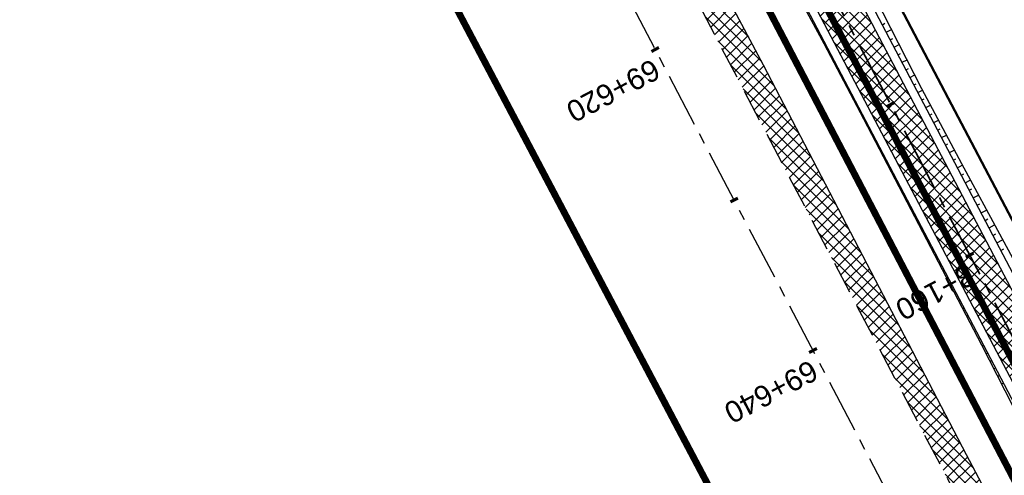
# Model space of a CAD drawing. Header units: metres. Extents: x 7529615 to 7533751, y 5721195 to 5727898.
# Tile 36 of 138: x 7531133 to 7531191, y 5724995 to 5725022. Entities that reach past the tile are written whole.
import ezdxf

# ---------------------------------------------------------------- set-up
doc = ezdxf.new("R2010")
doc.units = ezdxf.units.M
for name, pattern in [('CENTER', [50.8, 31.75, -6.35, 6.35, -6.35]), ('CENTER2', [28.575, 19.05, -3.175, 3.175, -3.175]), ('HIDDEN', [9.525, 6.35, -3.175])]:
    doc.linetypes.add(name, pattern=pattern)
for name, color, linetype in [('C-DROGI-SYTUACJA-ETYKIETY', 7, 'Continuous'), ('D-hatch-pobocza', 131, 'Continuous'), ('D-pobocza', 60, 'Continuous'), ('D-rowy', 160, 'Continuous'), ('D-skarpa', 2, 'Continuous'), ('D-skarpa-kreskowanie', 2, 'Continuous')]:
    doc.layers.add(name, color=color, linetype=linetype)
doc.layers.add('D-hatch-ciag-pieszo-rowerowy', color=7, linetype='Continuous', lineweight=13, true_color=0xff9f80)
doc.layers.add('D-linia-podzialowa-ZRID', color=7, linetype='Continuous', lineweight=50, true_color=0x40ff00)
for name, color, linetype, lineweight in [('D-krawędzie', 3, 'Continuous', 30), ('D-obrzeża', 2, 'Continuous', 30), ('D-oś', 2, 'CENTER', 30), ('D-pas-drogowy', 7, 'HIDDEN', 50)]:
    doc.layers.add(name, color=color, linetype=linetype, lineweight=lineweight)
doc.layers.add('poprzeczki', color=7, linetype='Continuous', true_color=0x0000c7)
doc.styles.get("Standard").update_dxf_attribs({"font": 'arial.ttf'})

# ---------------------------------------------------------------- blocks, each defined once
blk = doc.blocks.new('AeccTickLine')
at = {"color": 0, "linetype": 'ByBlock', "lineweight": -2}
blk.add_line((0, 1), (0, -1), dxfattribs=at)

msp = doc.modelspace()

# ---------------------------------------------------------------- hatches: boundary and pattern name
at = {"layer": 'D-hatch-ciag-pieszo-rowerowy'}
h = msp.add_hatch(dxfattribs=at)
h.set_pattern_fill('ANSI37', color=256, scale=0.15, style=0)
h.set_pattern_definition([(45, (0.88535, 0.46493), (-0.33675960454, 0.33675960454), []), (135, (0.88535, 0.46493), (-0.33675960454, -0.33675960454), [])])
h.paths.add_polyline_path([(7531176.002, 5725035.633), (7531173.776, 5725034.493), (7531202.515, 5724979.795), (7531233.696, 5724920.95), (7531258.824, 5724873.473), (7531292.225, 5724809.507), (7531303.703, 5724787.477), (7531306.47, 5724787.579), (7531294.441, 5724810.665), (7531261.037, 5724874.637), (7531235.905, 5724922.12), (7531204.726, 5724980.962)])
at = {"layer": 'D-hatch-pobocza'}
h = msp.add_hatch(dxfattribs=at)
h.set_pattern_fill('ANSI37', color=256, scale=0.15, style=0)
h.set_pattern_definition([(45, (0, 0), (-0.33675960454, 0.33675960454), []), (135, (0, 0), (-0.33675960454, -0.33675960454), [])])
h.paths.add_polyline_path([(7531224.12, 5724929.62), (7531213.15, 5724949.98), (7531200.73, 5724973.91), (7531188.83, 5724996.41), (7531176.89, 5725019.33), (7531166.91, 5725038.07), (7531158.98, 5725054.059), (7531158.142, 5725051.386), (7531167.38, 5725033.767), (7531197.165, 5724976.988), (7531228.151, 5724918.034), (7531253.153, 5724870.491), (7531286.796, 5724806.654), (7531296.235, 5724788.675), (7531298.776, 5724787.518), (7531278.14, 5724826.49), (7531263.88, 5724853.83), (7531259.01, 5724862.85), (7531247.51, 5724884.88), (7531235.21, 5724908.21)])

# ---------------------------------------------------------------- linework, layer by layer
at = {"layer": 'D-krawędzie', "linetype": 'HIDDEN', "ltscale": 0.3, "flags": 128}
msp.add_lwpolyline([(7530572.01, 5726166.06), (7530620.381, 5726072.761), (7530641.555, 5726032.008), (7530660.961, 5725995.07), (7530689.128, 5725941.54), (7530707.336, 5725907.032), (7530725.256, 5725873.093), (7530743.97, 5725837.654), (7530770.527, 5725787.119), (7530787.864, 5725754.267), (7530809.898, 5725712.542), (7530824.739, 5725684.389), (7530840.856, 5725653.693), (7530860.675, 5725616.154), (7530865.283, 5725607.394), (7530878.05, 5725583.08), (7530918.172, 5725507.178), (7530950.163, 5725446.305), (7530993.419, 5725364.265), (7531022.766, 5725308.719), (7531053.81, 5725249.872), (7531081.166, 5725197.875), (7531103.902, 5725154.541), (7531128.123, 5725108.448), (7531149.3, 5725068.25), (7531167.38, 5725033.767), (7531197.165, 5724976.988), (7531228.151, 5724918.034), (7531253.153, 5724870.491), (7531286.796, 5724806.654), (7531306.74, 5724768.665), (7531335.094, 5724714.652), (7531357.319, 5724672.439), (7531373.645, 5724641.454), (7531392.162, 5724605.999), (7531418.48, 5724555.853), (7531439.727, 5724515.582), (7531468.399, 5724461.077), (7531491.782, 5724416.528), (7531531.99, 5724339.833), (7531557.227, 5724291.659), (7531569.852, 5724267.577), (7531591.376, 5724226.548), (7531610.004, 5724191.103), (7531616.883, 5724177.999), (7531629.985, 5724153.025), (7531641.007, 5724132.022), (7531664.906, 5724087.617), (7531677.644, 5724064.786), (7531683.112, 5724054.988), (7531686.753, 5724048.18), (7531695.448, 5724031.697), (7531703.749, 5724015.917), (7531709.214, 5724005.514), (7531719.389, 5723986.147), (7531726.295, 5723973), (7531732.741, 5723960.736), (7531735.13, 5723956.19)], dxfattribs=at)
at = {"layer": 'D-linia-podzialowa-ZRID', "color": 12, "ltscale": 15, "true_color": 0xc70000}
msp.add_lwpolyline([(7531170.59, 5725055.606), (7531170.59, 5725055.606), (7531173.733, 5725044.081), (7531215.342, 5724964.86), (7531238.054, 5724921.685), (7531262.39, 5724875.283), (7531295.587, 5724811.266), (7531348.488, 5724712.363), (7531363.741, 5724682.684), (7531366.987, 5724675.865), (7531382.541, 5724646.111), (7531401.299, 5724610.875), (7531428.965, 5724558.862), (7531449.111, 5724520.398), (7531477.293, 5724465.831), (7531500.996, 5724421.113), (7531512.122, 5724400.549), (7531513.782, 5724396.757), (7531513.782, 5724396.757)], dxfattribs=at)
at = {"layer": 'D-obrzeża'}
for points in [[(7531306.47, 5724787.579), (7531294.441, 5724810.665), (7531261.037, 5724874.637), (7531235.905, 5724922.12), (7531204.726, 5724980.962), (7531173.078, 5725041.197, -0.068789), (7531170.289, 5725048.924), (7531169.644, 5725051.962, 0.068574), (7531168.256, 5725055.815), (7531166.709, 5725058.764, -0.29099), (7531166.888, 5725060.903), (7531168.105, 5725062.505)], [(7531162.547, 5725061.318), (7531165.882, 5725054.959, -0.068574), (7531167.27, 5725051.106), (7531167.915, 5725048.068, 0.068789), (7531170.704, 5725040.34), (7531202.515, 5724979.795), (7531233.696, 5724920.95), (7531258.824, 5724873.473), (7531292.225, 5724809.507), (7531312.052, 5724771.454), (7531340.423, 5724719.339, -0.00902), (7531345.426, 5724709.741), (7531362.629, 5724675.233), (7531378.958, 5724644.242), (7531397.477, 5724608.783), (7531423.79, 5724558.646), (7531445.036, 5724518.378), (7531473.71, 5724463.87), (7531497.095, 5724419.316), (7531505.905, 5724402.511, -0.033171), (7531508.586, 5724396.451), (7531511.248, 5724389.164)]]:
    msp.add_lwpolyline(points, format="xyb", dxfattribs=at)
at = {"layer": 'D-oś', "linetype": 'CENTER2', "lineweight": 35, "ltscale": 0.2}
msp.add_lwpolyline([(7531156.869, 5725074.83), (7531166.993, 5725055.55, -0.068732), (7531168.479, 5725051.432), (7531169.1, 5725048.503, 0.068783), (7531171.89, 5725040.776), (7531203.621, 5724980.378), (7531234.8, 5724921.535), (7531259.931, 5724874.055), (7531293.333, 5724810.086), (7531313.16, 5724772.033), (7531341.529, 5724719.923, -0.009023), (7531346.533, 5724710.322), (7531363.735, 5724675.815), (7531380.065, 5724644.823), (7531398.584, 5724609.363), (7531424.897, 5724559.228), (7531446.142, 5724518.961), (7531474.816, 5724464.452), (7531498.201, 5724419.897)], format="xyb", dxfattribs=at)
at = {"layer": 'D-oś', "ltscale": 0.1}
msp.add_lwpolyline([(7531488.683, 5724414.901), (7531465.302, 5724459.448), (7531436.63, 5724513.951), (7531415.383, 5724554.223), (7531389.061, 5724604.375), (7531370.545, 5724639.828), (7531354.222, 5724670.808), (7531331.996, 5724713.024), (7531303.641, 5724767.038), (7531283.699, 5724805.024), (7531250.055, 5724868.862), (7531225.053, 5724916.406), (7531194.065, 5724975.362), (7531164.28, 5725032.142), (7531146.202, 5725066.622)], dxfattribs=at)
at = {"layer": 'D-pas-drogowy', "ltscale": 0.2, "flags": 128}
msp.add_lwpolyline([(7531633.019, 5724182.834, 0.4, 0.4, 0), (7531617.559, 5724211.608, 0.4, 0.4, 0), (7531566.784, 5724302.736, 0.4, 0.4, 0), (7531538.419, 5724356.47, 0.4, 0.4, 0), (7531526.32, 5724379.39, 0.4, 0.4, 0), (7531516.102, 5724393.607, 0.4, 0.4, 0.001485), (7531513.78, 5724396.838, 0.4, 0.4, 0), (7531501.87, 5724413.41, 0.4, 0.4, 0), (7531474.926, 5724464.508, 0.4, 0.4, 0), (7531446.2, 5724518.992, 0.4, 0.4, 0), (7531424.962, 5724559.262, 0.4, 0.4, 0), (7531398.444, 5724609.566, 0.4, 0.4, 0), (7531379.647, 5724645.216, 0.4, 0.4, 0), (7531365.23, 5724672.56, 0.4, 0.4, 0), (7531341.306, 5724717.915, 0.4, 0.4, 0), (7531312.9, 5724771.789, 0.4, 0.4, 0), (7531292.591, 5724810.307, 0.4, 0.4, 0), (7531259.392, 5724873.271, 0.4, 0.4, 0), (7531233.74, 5724921.923, 0.4, 0.4, 0), (7531203.073, 5724980.092, 0.4, 0.4, 0), (7531173.471, 5725036.225, 0.4, 0.4, 0), (7531168.27, 5725046.09, 0.4, 0.4, 0), (7531172.29, 5725062.58, 0.4, 0.4, 0), (7531166.31, 5725074.58, 0.4, 0.4, 0), (7531150.32, 5725079.6, 0.4, 0.4, 0), (7531141.5, 5725096.43, 0.4, 0.4, 0), (7531109.312, 5725157.814, 0.4, 0.4, 0), (7531086.641, 5725201.048, 0.4, 0.4, 0), (7531059.198, 5725253.384, 0.4, 0.4, 0), (7531028.207, 5725312.489, 0.4, 0.4, 0), (7530999.105, 5725367.99, 0.4, 0.4, 0), (7530956.248, 5725449.725, 0.4, 0.4, 0), (7530924.398, 5725510.464, 0.4, 0.4, 0), (7530897.51, 5725561.74, 0.4, 0.4, 0), (7530894.46, 5725566.14, 0.4, 0.4, 0), (7530892.16, 5725570.49, 0.4, 0.4, 0), (7530869.363, 5725613.307, 0.4, 0.4, 0), (7530861.694, 5725627.705, 0.4, 0.4, 0), (7530852.74, 5725644.52, 0.4, 0.4, 0), (7530831.51, 5725684.2, 0.4, 0.4, 0), (7530811.13, 5725722.52, 0.4, 0.4, 0), (7530792.348, 5725757.941, 0.4, 0.4, 0), (7530768.03, 5725803.8, 0.4, 0.4, 0), (7530748.769, 5725840.179, 0.4, 0.4, 0), (7530727.7, 5725879.97, 0.4, 0.4, 0), (7530712.098, 5725909.545, 0.4, 0.4, 0), (7530693.644, 5725944.645, 0.4, 0.4, 0), (7530665.702, 5725997.539, 0.4, 0.4, 0), (7530641.76, 5726042.88, 0.4, 0.4, 0), (7530616.5, 5726091.48, 0.4, 0.4, 0), (7530604.628, 5726114.32, 0.4, 0.4, -0.007763), (7530602.5, 5726118.43, 0.4, 0.4, 0), (7530603.992, 5726123.395, 0.4, 0.4, 0), (7530606.53, 5726131.84, 0.4, 0.4, 0), (7530603.27, 5726136.83, 0.4, 0.4, 0), (7530593.776, 5726151.369, 0.4, 0.4, 0), (7530590.203, 5726156.84, 0.4, 0.4, 0), (7530583.3, 5726167.41, 0.4, 0.4, 0), (7530580.578, 5726170.428, 0.4, 0.4, 0), (7530575.85, 5726175.67, 0.4, 0.4, 0), (7530569.01, 5726186.66, 0.4, 0.4, 0), (7530562.555, 5726199.189, 0.4, 0.4, 0), (7530555.67, 5726211.39, 0.4, 0.4, 0), (7530548.29, 5726224.23, 0.4, 0.4, 0), (7530540.58, 5726237.71, 0.4, 0.4, 0), (7530532.68, 5726252.65, 0.4, 0.4, 0), (7530524.06, 5726269.35, 0.4, 0.4, 0), (7530502.82, 5726309.91, 0.4, 0.4, 0), (7530488.83, 5726336.63, 0.4, 0.4, 0), (7530466.03, 5726380.16, 0.4, 0.4, 0), (7530438.47, 5726432.77, 0.4, 0.4, 0), (7530424.53, 5726459.09, 0.4, 0.4, 0), (7530401.63, 5726502.97, 0.4, 0.4, 0), (7530383.38, 5726538.06, 0.4, 0.4, 0), (7530353.97, 5726593.52, 0.4, 0.4, 0), (7530338.47, 5726622.74, 0.4, 0.4, 0), (7530322.01, 5726653.88, 0.4, 0.4, 0), (7530297.54, 5726700.33, 0.4, 0.4, 0), (7530287.38, 5726719.6, 0.4, 0.4, 0), (7530285.95, 5726722.316, 0.4, 0.4, 0), (7530280.26, 5726733.12, 0.4, 0.4, 0), (7530266.73, 5726758.74, 0.4, 0.4, 0), (7530260.42, 5726770.47, 0.4, 0.4, 0), (7530253.25, 5726783.82, 0.4, 0.4, 0), (7530244.95, 5726799.33, 0.4, 0.4, 0), (7530239.39, 5726808.49, 0.4, 0.4, 0), (7530238.29, 5726807.9, 0.4, 0.4, 0), (7530218.11, 5726850.67, 0.4, 0.4, 0), (7530175.907, 5726928.168, 0.4, 0.4, 0), (7530096.68, 5727076.15, 0.4, 0.4, 0), (7530094.68, 5727079.89, 0.4, 0.4, 0), (7530064.597, 5727135.523, 0.4, 0.4, 0), (7530046.731, 5727168.892, 0.4, 0.4, 0), (7530025.803, 5727208.461, 0.4, 0.4, 0), (7530012.847, 5727232.979, 0.4, 0.4, 0), (7529994.15, 5727268.45, 0.4, 0.4, 0), (7529981.671, 5727291.93, 0.4, 0.4, 0), (7529949.89, 5727351.73, 0.4, 0.4, 0), (7529924.75, 5727399.03, 0.4, 0.4, 0), (7529915.516, 5727417.1, 0.4, 0.4, 0), (7529885.83, 5727475.19, 0.4, 0.4, 0), (7529862.56, 5727519.97, 0.4, 0.4, 0), (7529852.985, 5727538.191, 0.4, 0.4, 0), (7529836.513, 5727569.511, 0.4, 0.4, 0), (7529815.369, 5727609.141, 0.4, 0.4, 0), (7529792.795, 5727651.247, 0.4, 0.4, 0), (7529774.199, 5727685.858, 0.4, 0.4, 0), (7529746.966, 5727736.059, 0.4, 0.4, 0), (7529733.92, 5727757.62, 0.4, 0.4, 0), (7529708.607, 5727806.389, 0.4, 0.4, 0), (7529688.492, 5727796.345, 0.4, 0.4, 0), (7529723.55, 5727729.88, 0.4, 0.4, 0), (7529725.42, 5727730.2, 0.4, 0.4, 0), (7529735.38, 5727711.28, 0.4, 0.4, 0), (7529739.21, 5727707.77, 0.4, 0.4, 0), (7529753.31, 5727681.13, 0.4, 0.4, 0), (7529755.178, 5727682.114, 0.4, 0.4, 0), (7529792.102, 5727611.923, 0.4, 0.4, 0), (7529811.741, 5727574.662, 0.4, 0.4, 0), (7529835.194, 5727530.193, 0.4, 0.4, 0), (7529857.56, 5727487.787, 0.4, 0.4, 0), (7529875.155, 5727454.426, 0.4, 0.4, 0), (7529890.63, 5727425.131, 0.4, 0.4, 0), (7529900.671, 5727406.159, 0.4, 0.4, 0), (7529953.284, 5727306.747, 0.4, 0.4, 0), (7529983.208, 5727250.207, 0.4, 0.4, 0), (7530015.379, 5727189.42, 0.4, 0.4, 0), (7530062.319, 5727099.625, 0.4, 0.4, 0), (7530100.06, 5727027.16, 0.4, 0.4, 0), (7530105.06, 5727018.32, 0.4, 0.4, 0), (7530143.175, 5726945.066, 0.4, 0.4, 0), (7530170.547, 5726892.961, 0.4, 0.4, 0), (7530195.92, 5726850.75, 0.4, 0.4, 0), (7530194.71, 5726849.15, 0.4, 0.4, 0), (7530197.22, 5726845.06, 0.4, 0.4, 0), (7530254.03, 5726738.21, 0.4, 0.4, 0), (7530261.371, 5726724.163, 0.4, 0.4, 0), (7530281.54, 5726685.57, 0.4, 0.4, 0), (7530289.214, 5726671.967, 0.4, 0.4, 0), (7530300.51, 5726651.778, 0.4, 0.4, 0), (7530303.939, 5726645.168, 0.4, 0.4, 0), (7530334.708, 5726583.665, 0.4, 0.4, 0), (7530397.759, 5726458.5, 0.4, 0.4, 0), (7530450.41, 5726357.28, 0.4, 0.4, 0), (7530482.4, 5726303.41, 0.4, 0.4, 0), (7530483.688, 5726301.003, 0.4, 0.4, 0), (7530491.35, 5726283.94, 0.4, 0.4, 0), (7530512.67, 5726243.78, 0.4, 0.4, 0), (7530529.43, 5726209.46, 0.4, 0.4, 0), (7530571.29, 5726130.56, 0.4, 0.4, 0), (7530581.28, 5726107.21, 0.4, 0.4, 0), (7530591.16, 5726088.44, 0.4, 0.4, 0), (7530597.42, 5726080.68, 0.4, 0.4, 0), (7530607.21, 5726063.51, 0.4, 0.4, 0), (7530610.82, 5726061.93, 0.4, 0.4, 0), (7530634.935, 5726016.147, 0.4, 0.4, 0), (7530642.914, 5726001.078, 0.4, 0.4, 0), (7530695.12, 5725902.09, 0.4, 0.4, 0), (7530708.718, 5725876.303, 0.4, 0.4, 0), (7530755.54, 5725787.51, 0.4, 0.4, 0), (7530802.56, 5725694.925, 0.4, 0.4, 0), (7530840.085, 5725624.059, 0.4, 0.4, 0), (7530865.243, 5725577.494, 0.4, 0.4, 0), (7530914.557, 5725484.684, 0.4, 0.4, 0), (7530964.182, 5725390.836, 0.4, 0.4, 0), (7531008.007, 5725307.954, 0.4, 0.4, 0), (7531059.253, 5725211.041, 0.4, 0.4, 0), (7531127.66, 5725081.67, 0.4, 0.4, 0), (7531345.12, 5724669.94, 0.4, 0.4, 0), (7531388.464, 5724586.93, 0.4, 0.4, 0), (7531412.35, 5724541.183, 0.4, 0.4, 0), (7531482.09, 5724407.62, 0.4, 0.4, 0), (7531504.02, 5724366.79, 0.4, 0.4, 0), (7531519.374, 5724337.52, 0.4, 0.4, 0), (7531563.749, 5724252.932, 0.4, 0.4, 0), (7531602.175, 5724179.681, 0.4, 0.4, 0), (7531619.177, 5724147.204, 0.4, 0.4, 0), (7531625.038, 5724135.635, 0.4, 0.4, 0), (7531656.796, 5724073.316, 0.4, 0.4, 0), (7531675.12, 5724037.36, 0.4, 0.4, 0), (7531682.71, 5724022.92, 0.4, 0.4, 0), (7531705.565, 5723979.811, 0.4, 0.4, 0), (7531736.606, 5723921.262, 0.4, 0.4, 0), (7531750.46, 5723895.13, 0.4, 0.4, 0), (7531740.77, 5723886.56, 0.4, 0.4, 0), (7531732.86, 5723885, 0.4, 0.4, 0), (7531722.18, 5723887.77, 0.4, 0.4, 0), (7531729.87, 5723862.17, 0.4, 0.4, 0), (7531742.92, 5723861.93, 0.4, 0.4, 0), (7531763.71, 5723859.52, 0.4, 0.4, 0), (7531768.42, 5723854.12, 0.4, 0.4, 0), (7531787.42, 5723817.97, 0.4, 0.4, 0), (7531795.57, 5723809.82, 0.4, 0.4, 0), (7531816.347, 5723819.85, 0.4, 0.4, 0), (7531816.347, 5723819.85, 0.4, 0.4, 0), (7531805.06, 5723843.23, 0.4, 0.4, 0), (7531803.61, 5723886.23, 0.4, 0.4, 0), (7531803.61, 5723886.23, 0.4, 0.4, 0), (7531780.08, 5723929.25, 0.4, 0.4, 0), (7531758.69, 5723936.76, 0.4, 0.4, 0), (7531749.359, 5723946.412, 0.4, 0.4, 0), (7531742.71, 5723953.29, 0.4, 0.4, 0), (7531735.177, 5723967.878, 0.4, 0.4, 0), (7531722.37, 5723992.68, 0.4, 0.4, 0), (7531705.042, 5724030.886, 0.4, 0.4, 0), (7531699.47, 5724043.17, 0.4, 0.4, 0), (7531692.69, 5724058.11, 0.4, 0.4, 0), (7531679.672, 5724084.017, 0.4, 0.4, 0), (7531674.55, 5724094.21, 0.4, 0.4, 0), (7531666.633, 5724114.003, 0.4, 0.4, 0), (7531649, 5724153.82, 0.4, 0.4, 0), (7531641.49, 5724149.34, 0.4, 0.4, 0), (7531626.04, 5724179.34, 0.4, 0.4, 0), (7531633.03, 5724182.84, 0, 0, 0)], format="xyseb", dxfattribs=at)
at = {"layer": 'D-pobocza'}
for points in [[(7531307.023, 5724787.599), (7531294.884, 5724810.896), (7531261.48, 5724874.869), (7531236.347, 5724922.354), (7531205.169, 5724981.195), (7531173.553, 5725041.368, -0.068789), (7531170.764, 5725049.096), (7531170.119, 5725052.133, 0.068574), (7531168.73, 5725055.986), (7531167.152, 5725058.996, -0.29099), (7531167.286, 5725060.6), (7531168.707, 5725062.47)], [(7531162.212, 5725060.882), (7531165.407, 5725054.788, -0.068574), (7531166.795, 5725050.935), (7531167.44, 5725047.896, 0.068789), (7531170.23, 5725040.168), (7531202.073, 5724979.562), (7531233.254, 5724920.716), (7531258.382, 5724873.241), (7531291.782, 5724809.276), (7531303.156, 5724787.446)]]:
    msp.add_lwpolyline(points, format="xyb", dxfattribs=at)
msp.add_lwpolyline([(7531298.776, 5724787.518), (7531278.14, 5724826.49), (7531263.88, 5724853.83), (7531259.01, 5724862.85), (7531247.51, 5724884.88), (7531235.21, 5724908.21), (7531224.12, 5724929.62), (7531213.15, 5724949.98), (7531200.73, 5724973.91), (7531188.83, 5724996.41), (7531176.89, 5725019.33), (7531166.91, 5725038.07), (7531158.98, 5725054.059), (7531158.142, 5725051.386)], dxfattribs=at)
at = {"layer": 'D-rowy', "linetype": 'HIDDEN', "ltscale": 0.1, "const_width": 0.4, "flags": 128}
msp.add_lwpolyline([(7531506.121, 5724397.133), (7531489.191, 5724429.341), (7531483.4, 5724440.512), (7531478.412, 5724450.147), (7531462.901, 5724479.304), (7531434.633, 5724532.162), (7531396.749, 5724604.645), (7531378.596, 5724640.173), (7531368.21, 5724659.05), (7531363.9, 5724666.92), (7531355.877, 5724682.662), (7531338.033, 5724716.835), (7531309.902, 5724770.333), (7531304.158, 5724781.147), (7531299.737, 5724789.052), (7531294.93, 5724798.468), (7531279.862, 5724827.641), (7531247.715, 5724888.417), (7531220.373, 5724940.873), (7531195.514, 5724987.527), (7531168.706, 5725038.836), (7531161.296, 5725053.455), (7531161.296, 5725053.455)], dxfattribs=at)
at = {"layer": 'D-skarpa', "linetype": 'Continuous'}
for points in [[(7531162.09, 5725060.713), (7531164.161, 5725056.921), (7531165.197, 5725054.607), (7531165.214, 5725054.57), (7531165.359, 5725054.23), (7531165.967, 5725052.601), (7531166.138, 5725052.045), (7531166.405, 5725050.991), (7531167.047, 5725048.067), (7531167.315, 5725046.94, 0.030626), (7531169.461, 5725040.9), (7531170.004, 5725039.785), (7531170.889, 5725038.169), (7531178.072, 5725024.998), (7531180.446, 5725020.598), (7531182.775, 5725016.173), (7531187.409, 5725007.312), (7531189.712, 5725002.874), (7531192.002, 5724998.429)], [(7531166.993, 5725059.883), (7531167.654, 5725058.755), (7531168.935, 5725056.57), (7531168.962, 5725056.524), (7531169.198, 5725056.105), (7531170.155, 5725054.031), (7531170.393, 5725053.302), (7531170.745, 5725051.912), (7531171.368, 5725048.984), (7531171.592, 5725048.01, 0.033174), (7531173.455, 5725042.805), (7531173.931, 5725041.848), (7531177.098, 5725035.783), (7531179.339, 5725031.312), (7531181.632, 5725026.869), (7531183.914, 5725022.42), (7531186.195, 5725017.97), (7531188.532, 5725013.55), (7531190.908, 5725009.15), (7531195.689, 5725000.366, -0.001638)]]:
    msp.add_lwpolyline(points, format="xyb", dxfattribs=at)
at = {"layer": 'D-skarpa-kreskowanie', "linetype": 'Continuous'}
for p, q in [((7531179.844, 5725021.873, 108.161), (7531179.777, 5725021.838, 108.11)), ((7531183.882, 5725021.713, 108.295), (7531184.037, 5725021.795, 108.178)), ((7531180.076, 5725021.431, 108.162), (7531180.045, 5725021.414, 108.138)), ((7531184.114, 5725021.27, 108.296), (7531184.42, 5725021.431, 108.065)), ((7531180.309, 5725020.988, 108.163), (7531180.252, 5725020.958, 108.12)), ((7531184.347, 5725020.828, 108.297), (7531184.498, 5725020.907, 108.183)), ((7531180.541, 5725020.545, 108.164), (7531180.515, 5725020.531, 108.144)), ((7531180.774, 5725020.103, 108.165), (7531180.721, 5725020.075, 108.125)), ((7531184.579, 5725020.385, 108.297), (7531184.877, 5725020.541, 108.073)), ((7531181.006, 5725019.66, 108.166), (7531180.98, 5725019.646, 108.146)), ((7531184.812, 5725019.942, 108.298), (7531184.958, 5725020.019, 108.188)), ((7531185.044, 5725019.5, 108.299), (7531185.333, 5725019.651, 108.082)), ((7531181.239, 5725019.217, 108.166), (7531181.187, 5725019.19, 108.127)), ((7531185.277, 5725019.057, 108.3), (7531185.419, 5725019.132, 108.193)), ((7531181.471, 5725018.775, 108.167), (7531181.446, 5725018.761, 108.148)), ((7531181.704, 5725018.332, 108.168), (7531181.653, 5725018.305, 108.13)), ((7531185.509, 5725018.615, 108.301), (7531185.789, 5725018.761, 108.091)), ((7531181.937, 5725017.89, 108.169), (7531181.911, 5725017.876, 108.15)), ((7531185.742, 5725018.172, 108.302), (7531185.88, 5725018.244, 108.198)), ((7531185.974, 5725017.729, 108.303), (7531186.247, 5725017.872, 108.098)), ((7531182.169, 5725017.447, 108.17), (7531182.118, 5725017.42, 108.132)), ((7531186.207, 5725017.287, 108.304), (7531186.344, 5725017.358, 108.201)), ((7531182.402, 5725017.004, 108.171), (7531182.376, 5725016.991, 108.152)), ((7531182.634, 5725016.562, 108.172), (7531182.584, 5725016.535, 108.134)), ((7531186.44, 5725016.844, 108.305), (7531186.714, 5725016.988, 108.098)), ((7531182.867, 5725016.119, 108.173), (7531182.842, 5725016.106, 108.154)), ((7531186.672, 5725016.401, 108.306), (7531186.81, 5725016.474, 108.202)), ((7531186.905, 5725015.959, 108.307), (7531187.181, 5725016.104, 108.099)), ((7531183.099, 5725015.676, 108.174), (7531183.049, 5725015.65, 108.136)), ((7531187.137, 5725015.516, 108.308), (7531187.276, 5725015.589, 108.203)), ((7531183.332, 5725015.234, 108.175), (7531183.306, 5725015.22, 108.156)), ((7531187.37, 5725015.073, 108.309), (7531187.649, 5725015.22, 108.099)), ((7531183.564, 5725014.791, 108.176), (7531183.512, 5725014.764, 108.136)), ((7531183.797, 5725014.349, 108.177), (7531183.77, 5725014.335, 108.157)), ((7531187.602, 5725014.631, 108.31), (7531187.742, 5725014.704, 108.204)), ((7531187.835, 5725014.188, 108.311), (7531188.116, 5725014.336, 108.099)), ((7531184.03, 5725013.906, 108.178), (7531183.975, 5725013.877, 108.137)), ((7531188.067, 5725013.746, 108.312), (7531188.209, 5725013.82, 108.205)), ((7531184.262, 5725013.463, 108.179), (7531184.235, 5725013.449, 108.158)), ((7531188.3, 5725013.303, 108.313), (7531188.584, 5725013.452, 108.098)), ((7531184.495, 5725013.021, 108.18), (7531184.439, 5725012.991, 108.138)), ((7531184.727, 5725012.578, 108.181), (7531184.699, 5725012.563, 108.159)), ((7531188.532, 5725012.86, 108.313), (7531188.677, 5725012.936, 108.204)), ((7531188.765, 5725012.418, 108.314), (7531189.06, 5725012.572, 108.093)), ((7531184.96, 5725012.135, 108.182), (7531184.902, 5725012.105, 108.138)), ((7531188.998, 5725011.975, 108.315), (7531189.147, 5725012.054, 108.203)), ((7531185.192, 5725011.693, 108.182), (7531185.163, 5725011.677, 108.161)), ((7531189.23, 5725011.532, 108.316), (7531189.535, 5725011.692, 108.087)), ((7531185.425, 5725011.25, 108.183), (7531185.366, 5725011.219, 108.139)), ((7531185.657, 5725010.807, 108.184), (7531185.627, 5725010.792, 108.162)), ((7531189.463, 5725011.09, 108.317), (7531189.618, 5725011.171, 108.201)), ((7531189.695, 5725010.647, 108.318), (7531190.01, 5725010.813, 108.081)), ((7531185.89, 5725010.365, 108.185), (7531185.829, 5725010.333, 108.14)), ((7531189.928, 5725010.205, 108.319), (7531190.088, 5725010.289, 108.199)), ((7531186.122, 5725009.922, 108.186), (7531186.092, 5725009.906, 108.163)), ((7531190.16, 5725009.762, 108.32), (7531190.485, 5725009.933, 108.075)), ((7531186.355, 5725009.48, 108.187), (7531186.293, 5725009.447, 108.14)), ((7531186.588, 5725009.037, 108.188), (7531186.556, 5725009.02, 108.164)), ((7531190.393, 5725009.319, 108.321), (7531190.558, 5725009.406, 108.197)), ((7531190.625, 5725008.877, 108.322), (7531190.961, 5725009.053, 108.069)), ((7531186.82, 5725008.594, 108.189), (7531186.756, 5725008.561, 108.141)), ((7531190.858, 5725008.434, 108.323), (7531191.029, 5725008.524, 108.194)), ((7531187.053, 5725008.152, 108.19), (7531187.02, 5725008.135, 108.166)), ((7531187.285, 5725007.709, 108.191), (7531187.22, 5725007.675, 108.141)), ((7531187.518, 5725007.266, 108.192), (7531187.484, 5725007.249, 108.167)), ((7531187.75, 5725006.824, 108.193), (7531187.681, 5725006.788, 108.141)), ((7531187.983, 5725006.381, 108.194), (7531187.947, 5725006.362, 108.167)), ((7531188.215, 5725005.939, 108.195), (7531188.142, 5725005.9, 108.139)), ((7531188.448, 5725005.496, 108.196), (7531188.41, 5725005.476, 108.167)), ((7531188.68, 5725005.053, 108.197), (7531188.602, 5725005.012, 108.138)), ((7531188.913, 5725004.611, 108.198), (7531188.873, 5725004.59, 108.167)), ((7531189.146, 5725004.168, 108.198), (7531189.063, 5725004.125, 108.136)), ((7531189.378, 5725003.725, 108.199), (7531189.336, 5725003.703, 108.167)), ((7531189.611, 5725003.283, 108.2), (7531189.523, 5725003.237, 108.135)), ((7531189.843, 5725002.84, 108.201), (7531189.798, 5725002.817, 108.168)), ((7531190.076, 5725002.398, 108.202), (7531189.983, 5725002.349, 108.132)), ((7531190.308, 5725001.955, 108.203), (7531190.26, 5725001.929, 108.167)), ((7531190.541, 5725001.512, 108.204), (7531190.441, 5725001.46, 108.129)), ((7531190.773, 5725001.07, 108.205), (7531190.722, 5725001.042, 108.166)), ((7531191.006, 5725000.627, 108.206), (7531190.899, 5725000.571, 108.125))]:
    msp.add_line(p, q, dxfattribs=at)

# ---------------------------------------------------------------- block references
at = {"layer": 'C-DROGI-SYTUACJA-ETYKIETY', "color": 2, "linetype": 'Continuous', "lineweight": 60, "xscale": 0.25, "yscale": 0.25, "zscale": 0.25, "rotation": 297.6801283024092}
for p in [(7531170.515, 5725020.256), (7531175.161, 5725011.4), (7531179.806, 5725002.545)]:
    msp.add_blockref('AeccTickLine', p, dxfattribs=at)
at = {"layer": 'poprzeczki', "color": 2, "linetype": 'Continuous', "lineweight": 60, "xscale": 0.25, "yscale": 0.25, "zscale": 0.25, "rotation": 297.7164706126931}
for p in [(7531184.374, 5725017.013), (7531189.025, 5725008.161)]:
    msp.add_blockref('AeccTickLine', p, dxfattribs=at)

# ---------------------------------------------------------------- texts
at = {"layer": 'C-DROGI-SYTUACJA-ETYKIETY', "color": 2}
for s, rotation, p in [('69+620', 207.68013, (7531170.357, 5725019.75)), ('3+160', 207.71647, (7531188.867, 5725007.654)), ('69+640', 207.68013, (7531179.648, 5725002.038))]:
    msp.add_text(s, height=1.25, rotation=rotation, dxfattribs=at).set_placement(p)

doc.saveas('drawing.dxf')
